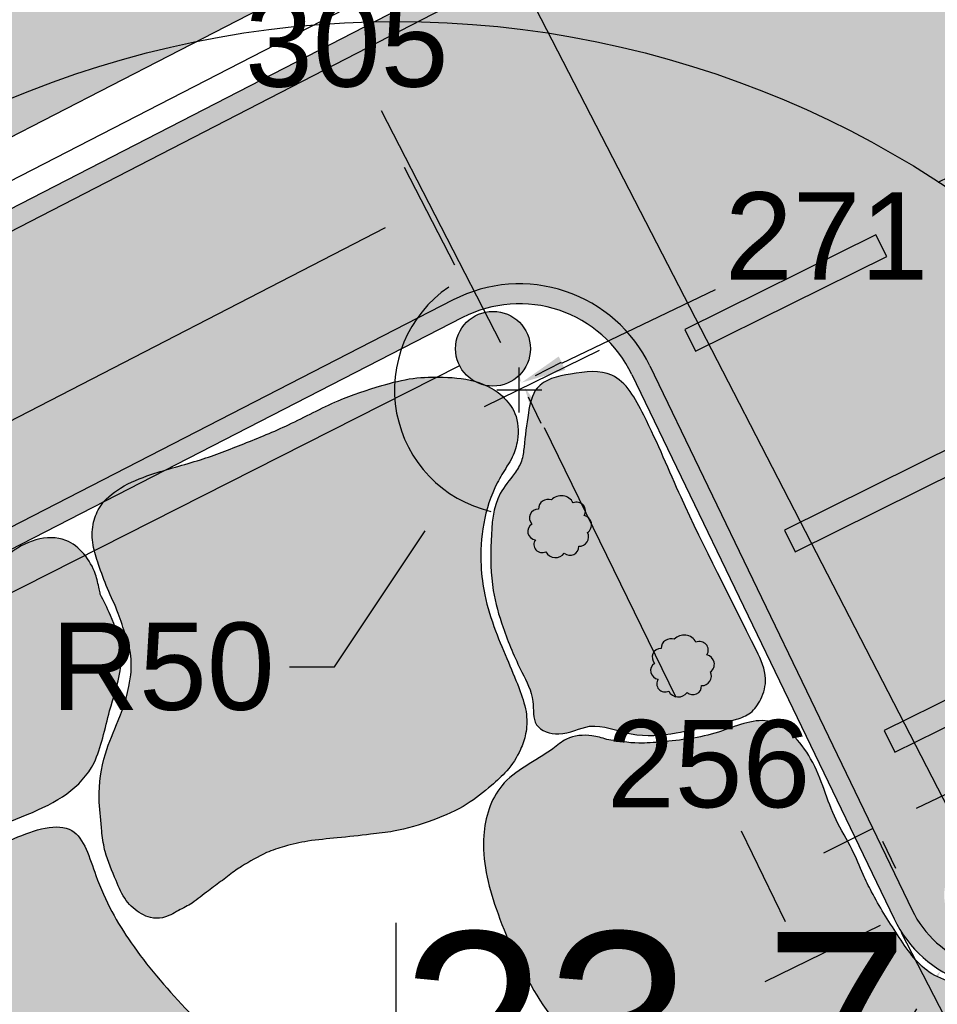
# Model space of a CAD drawing. Extents: x 5491061 to 5491264, y 5912943 to 5913063.
# Tile 50 of 58: x 5491219.62 to 5491223.3, y 5913006.55 to 5913010.5. Entities that reach past the tile are written whole.
import ezdxf

# ---------------------------------------------------------------- set-up
doc = ezdxf.new("R2010")
doc.units = 0
doc.layers.get('0').update_dxf_attribs({"linetype": 'CONTINUOUS'})
for name, color, linetype in [('AK_mała architektura', 7, 'CONTINUOUS'), ('AK_nawierzchnie', 18, 'CONTINUOUS'), ('AK_ogordzenie', 7, 'CONTINUOUS'), ('AK_rośliny', 7, 'CONTINUOUS'), ('AK_wymiary', 7, 'CONTINUOUS')]:
    doc.layers.add(name, color=color, linetype=linetype)
doc.layers.add('GSPWPN_O', color=7, linetype='CONTINUOUS', lineweight=13)
doc.styles.add('Arial', font='arial.ttf')
doc.styles.get("Standard").update_dxf_attribs({"font": 'txt.shx'})
doc.dimstyles.new('ARIAL', dxfattribs={"dimtxt": 0.35, "dimasz": 0.18, "dimexe": 0.18, "dimexo": 0.0625, "dimgap": 0.09, "dimtad": 0, "dimtih": 1, "dimtoh": 1, "dimdec": 4, "dimzin": 0, "dimdsep": 46, "dimtxsty": 'Arial', "dimcen": 0.09, "dimadec": 0, "dimazin": 0, "dimtfac": 1, "dimtdec": 4, "dimtofl": 0, "dimtmove": 0, "dimatfit": 3, "dimfxl": 1, "dimtolj": 1, "dimtzin": 0, "dimarcsym": 0})
doc.dimstyles.get("Standard").update_dxf_attribs({"dimtxt": 0.18, "dimasz": 0.18, "dimexe": 0.18, "dimexo": 0.0625, "dimgap": 0.09, "dimtad": 0, "dimtih": 1, "dimtoh": 1, "dimdec": 4, "dimzin": 0, "dimdsep": 46, "dimtxsty": 'Standard', "dimcen": 0.09, "dimadec": 0, "dimazin": 0, "dimtfac": 1, "dimtdec": 4, "dimtofl": 0, "dimtmove": 0, "dimatfit": 3, "dimfxl": 1, "dimtolj": 1, "dimtzin": 0, "dimarcsym": 0})

# ---------------------------------------------------------------- blocks, each defined once
blk = doc.blocks.new('2')
at = {"linetype": 'Continuous', "lineweight": -3, "transparency": 33554534}
h = blk.add_hatch(color=97, dxfattribs=at)
h.dxf.hatch_style = 1
edge = h.paths.add_edge_path()
edge.add_line((5491222.5159, 5913012.815), (5491222.9739, 5913011.926))
edge.add_line((5491222.9739, 5913011.926), (5491221.828, 5913011.3356))
edge.add_arc((5491221.5794, 5913011.2075), 0.2797, 27.2589, 207.2589)
edge.add_line((5491221.3308, 5913011.0794), (5491218.8296, 5913009.7908))
edge.add_arc((5491218.581, 5913009.6627), 0.2797, 27.2589, 207.2589)
edge.add_line((5491218.3324, 5913009.5346), (5491215.8313, 5913008.2459))
edge.add_arc((5491215.5827, 5913008.1178), 0.2797, 27.2589, 207.2589)
edge.add_line((5491215.3341, 5913007.9898), (5491212.833, 5913006.7011))
edge.add_arc((5491212.5844, 5913006.573), 0.2797, 27.2589, 207.2589)
edge.add_line((5491212.3358, 5913006.4449), (5491209.8346, 5913005.1563))
edge.add_arc((5491209.586, 5913005.0282), 0.2797, 27.2589, 207.2589)
edge.add_line((5491209.3374, 5913004.9001), (5491206.8363, 5913003.6114))
edge.add_arc((5491206.5877, 5913003.4833), 0.2797, 27.2589, 207.2589)
edge.add_line((5491206.3391, 5913003.3553), (5491203.838, 5913002.0666))
edge.add_arc((5491203.5894, 5913001.9385), 0.2797, 27.2589, 207.2589)
edge.add_line((5491203.3408, 5913001.8104), (5491200.8396, 5913000.5218))
edge.add_arc((5491200.591, 5913000.3937), 0.2797, 27.2589, 207.2589)
edge.add_line((5491200.3424, 5913000.2656), (5491197.8413, 5912998.9769))
edge.add_arc((5491197.5927, 5912998.8488), 0.2797, 27.2589, 207.2589)
edge.add_line((5491197.3441, 5912998.7208), (5491196.4819, 5912998.2765))
edge.add_line((5491196.4819, 5912998.2765), (5491196.0239, 5912999.1655))
edge.add_line((5491196.0239, 5912999.1655), (5491198.3935, 5913000.3864))
edge.add_arc((5491198.6421, 5913000.5144), 0.2797, 207.2589, 387.2589)
edge.add_line((5491198.8907, 5913000.6425), (5491201.3918, 5913001.9312))
edge.add_arc((5491201.6404, 5913002.0593), 0.2797, 207.2589, 387.2589)
edge.add_line((5491201.889, 5913002.1874), (5491204.3902, 5913003.476))
edge.add_arc((5491204.6388, 5913003.6041), 0.2797, 207.2589, 387.2589)
edge.add_line((5491204.8874, 5913003.7322), (5491207.3885, 5913005.0209))
edge.add_arc((5491207.6371, 5913005.1489), 0.2797, 207.2589, 387.2589)
edge.add_line((5491207.8857, 5913005.277), (5491210.3868, 5913006.5657))
edge.add_arc((5491210.6354, 5913006.6938), 0.2797, 207.2589, 387.2589)
edge.add_line((5491210.884, 5913006.8219), (5491213.3852, 5913008.1105))
edge.add_arc((5491213.6338, 5913008.2386), 0.2797, 207.2589, 387.2589)
edge.add_line((5491213.8824, 5913008.3667), (5491216.3835, 5913009.6554))
edge.add_arc((5491216.6321, 5913009.7834), 0.2797, 207.2589, 387.2589)
edge.add_line((5491216.8807, 5913009.9115), (5491219.3818, 5913011.2002))
edge.add_arc((5491219.6304, 5913011.3283), 0.2797, 207.2589, 387.2589)
edge.add_line((5491219.879, 5913011.4564), (5491222.5159, 5913012.815))
at = {"layer": 'AK_nawierzchnie', "color": 18, "linetype": 'Continuous', "true_color": 0x000000}
blk.add_line((5491221.3308, 5913011.0794), (5491218.8296, 5913009.7908), dxfattribs=at)
blk = doc.blocks.new('3')
blk.add_line((5491286.5479, 5913014.1682), (5491286.5479, 5913013.4182))
blk.add_circle((5491286.5479, 5913013.7819), 4)
blk = doc.blocks.new('5')
at = {"layer": 'AK_rośliny', "linetype": 'Continuous', "lineweight": -3, "true_color": 0x939598}
h = blk.add_hatch(color=252, dxfattribs=at)
h.dxf.hatch_style = 1
h.paths.add_polyline_path([(5491228.3231, 5913009.9564), (5491229.0889, 5913010.3368), (5491229.0458, 5913010.4236), (5491228.28, 5913010.0432)])
at = {"layer": 'AK_rośliny', "linetype": 'Continuous', "lineweight": -3}
for p, q in [((5491229.0458, 5913010.4236), (5491228.28, 5913010.0432)), ((5491229.0889, 5913010.3368), (5491229.0458, 5913010.4236)), ((5491228.3231, 5913009.9564), (5491229.0889, 5913010.3368)), ((5491228.28, 5913010.0432), (5491228.3231, 5913009.9564))]:
    blk.add_line(p, q, dxfattribs=at)
blk = doc.blocks.new('*D40')
at = {"layer": 'AK_wymiary', "color": 0, "linetype": 'Continuous', "lineweight": -2, "transparency": 16777216}
for p, q in [((5491223.5765, 5913007.019), (5491223.5765, 5913007.199)), ((5491223.4865, 5913007.109), (5491223.6665, 5913007.109)), ((5491222.2599, 5913004.9874), (5491223.218, 5913006.5312)), ((5491222.0799, 5913004.9874), (5491222.2599, 5913004.9874))]:
    blk.add_line(p, q, dxfattribs=at)
at = {"layer": 'AK_wymiary', "color": 0, "linetype": 'Continuous', "lineweight": 140, "transparency": 16777216}
blk.add_solid([(5491223.1925, 5913006.547), (5491223.2434, 5913006.5154), (5491223.3129, 5913006.6841)], dxfattribs=at)
at = {"layer": 'AK_wymiary', "color": 0, "linetype": 'Continuous', "lineweight": -3, "transparency": 16777216, "insert": (5491221.5723, 5913004.9874), "char_height": 0.35, "attachment_point": 5}
blk.add_mtext('\\A1;{\\fArial|b0|i0|c238|p34;R50}', dxfattribs=at)
blk = doc.blocks.new('*D42')
at = {"layer": 'AK_wymiary', "color": 0, "linetype": 'Continuous', "lineweight": -2, "transparency": 16777216}
for p, q in [((5491220.8513, 5913012.0772), (5491220.7291, 5913012.0142)), ((5491220.9715, 5913011.9367), (5491221.2834, 5913011.3313)), ((5491223.4433, 5913007.1393), (5491221.5596, 5913010.7953)), ((5491223.4879, 5913006.9598), (5491223.3658, 5913006.8968))]:
    blk.add_line(p, q, dxfattribs=at)
at = {"layer": 'AK_wymiary', "color": 0, "linetype": 'Continuous', "lineweight": 9, "transparency": 16777216}
for points in [[(5491220.9982, 5913011.9504), (5491220.9449, 5913011.9229), (5491220.8891, 5913012.0967)], [(5491223.47, 5913007.153), (5491223.4167, 5913007.1255), (5491223.5258, 5913006.9792)]]:
    blk.add_solid(points, dxfattribs=at)
at = {"layer": 'AK_wymiary', "color": 0, "linetype": 'Continuous', "lineweight": -3, "transparency": 16777216, "insert": (5491221.4215, 5913011.0633), "char_height": 0.35, "attachment_point": 5}
blk.add_mtext('\\A1;{\\fArial|b0|i0|c238|p34;575}', dxfattribs=at)
blk = doc.blocks.new('*D43')
at = {"layer": 'AK_wymiary', "color": 0, "linetype": 'Continuous', "lineweight": -2, "transparency": 16777216}
for p, q in [((5491221.624, 5913008.9216), (5491221.624, 5913009.1016)), ((5491221.534, 5913009.0116), (5491221.714, 5913009.0116)), ((5491220.883, 5913007.9016), (5491221.2465, 5913008.4461)), ((5491220.703, 5913007.9016), (5491220.883, 5913007.9016))]:
    blk.add_line(p, q, dxfattribs=at)
blk.add_arc((5491221.624, 5913009.0116), 0.5, 124.4299, 256.8997, dxfattribs=at)
at = {"layer": 'AK_wymiary', "color": 0, "linetype": 'Continuous', "lineweight": 30, "transparency": 16777216}
blk.add_solid([(5491221.2215, 5913008.4627), (5491221.2714, 5913008.4294), (5491221.3464, 5913008.5958)], dxfattribs=at)
at = {"layer": 'AK_wymiary', "color": 0, "linetype": 'Continuous', "lineweight": -3, "transparency": 16777216, "insert": (5491220.1954, 5913007.9016), "char_height": 0.35, "attachment_point": 5}
blk.add_mtext('\\A1;{\\fArial|b0|i0|c238|p34;R50}', dxfattribs=at)
blk = doc.blocks.new('*D44')
at = {"layer": 'AK_wymiary', "color": 0, "linetype": 'Continuous', "lineweight": -2, "transparency": 16777216}
for p, q in [((5491224.1057, 5913010.1608), (5491224.1566, 5913010.0549)), ((5491223.9164, 5913010.1391), (5491223.3016, 5913009.8434)), ((5491221.7952, 5913009.1188), (5491222.4099, 5913009.4145)), ((5491221.6601, 5913008.9844), (5491221.711, 5913008.8786))]:
    blk.add_line(p, q, dxfattribs=at)
at = {"layer": 'AK_wymiary', "color": 0, "linetype": 'Continuous', "lineweight": 140, "transparency": 16777216}
for points in [[(5491223.9034, 5913010.1662), (5491223.9294, 5913010.1121), (5491224.0786, 5913010.2172)], [(5491221.7822, 5913009.1458), (5491221.8082, 5913009.0918), (5491221.633, 5913009.0408)]]:
    blk.add_solid(points, dxfattribs=at)
at = {"layer": 'AK_wymiary', "color": 0, "linetype": 'Continuous', "lineweight": -3, "transparency": 16777216, "insert": (5491222.8558, 5913009.629), "char_height": 0.35, "attachment_point": 5}
blk.add_mtext('\\A1;{\\fArial|b0|i0|c238|p34;271}', dxfattribs=at)
blk = doc.blocks.new('*D45')
at = {"layer": 'AK_wymiary', "color": 0, "linetype": 'Continuous', "lineweight": -2, "transparency": 16777216}
for p, q in [((5491220.2883, 5913011.7871), (5491220.3927, 5913011.8409)), ((5491220.3152, 5913011.5985), (5491220.7943, 5913010.6684)), ((5491221.5505, 5913009.2008), (5491221.0714, 5913010.1308)), ((5491221.6885, 5913009.0694), (5491221.793, 5913009.1232))]:
    blk.add_line(p, q, dxfattribs=at)
at = {"layer": 'AK_wymiary', "color": 0, "linetype": 'Continuous', "lineweight": 140, "transparency": 16777216}
for points in [[(5491220.3418, 5913011.6122), (5491220.2885, 5913011.5847), (5491220.2327, 5913011.7585)], [(5491221.5772, 5913009.2145), (5491221.5239, 5913009.187), (5491221.633, 5913009.0408)]]:
    blk.add_solid(points, dxfattribs=at)
at = {"layer": 'AK_wymiary', "color": 0, "linetype": 'Continuous', "lineweight": -3, "transparency": 16777216, "insert": (5491220.9328, 5913010.3996), "char_height": 0.35, "attachment_point": 5}
blk.add_mtext('\\A1;{\\fArial|b0|i0|c238|p34;305}', dxfattribs=at)
blk = doc.blocks.new('*D66')
at = {"layer": 'AK_wymiary', "color": 0, "linetype": 'Continuous', "lineweight": -2, "transparency": 16777216}
for p, q in [((5491221.3663, 5913009.5116), (5491221.1642, 5913009.9037)), ((5491221.0867, 5913009.6612), (5491211.3381, 5913004.6365)), ((5491200.5463, 5912999.0741), (5491210.295, 5913004.0988)), ((5491200.506, 5912998.7596), (5491200.3039, 5912999.1516))]:
    blk.add_line(p, q, dxfattribs=at)
at = {"layer": 'AK_wymiary', "color": 0, "linetype": 'Continuous', "lineweight": 140, "transparency": 16777216}
for points in [[(5491221.073, 5913009.6879), (5491221.1005, 5913009.6346), (5491221.2467, 5913009.7437)], [(5491200.5326, 5912999.1008), (5491200.5601, 5912999.0474), (5491200.3863, 5912998.9916)]]:
    blk.add_solid(points, dxfattribs=at)
at = {"layer": 'AK_wymiary', "color": 0, "linetype": 'Continuous', "lineweight": -3, "transparency": 16777216, "insert": (5491210.8165, 5913004.3677), "char_height": 0.35, "attachment_point": 5}
blk.add_mtext('\\A1;{\\fArial|b0|i0|c238|p34;2345}', dxfattribs=at)
blk = doc.blocks.new('*D68')
at = {"layer": 'AK_wymiary', "color": 0, "linetype": 'Continuous', "lineweight": -2, "transparency": 16777216}
for p, q in [((5491221.9447, 5913009.1696), (5491221.483, 5913008.9442)), ((5491221.7237, 5913008.8614), (5491222.2518, 5913007.7796)), ((5491222.6909, 5913006.8799), (5491222.5141, 5913007.2422)), ((5491223.0699, 5913006.8646), (5491222.6081, 5913006.6392))]:
    blk.add_line(p, q, dxfattribs=at)
at = {"layer": 'AK_wymiary', "color": 0, "linetype": 'Continuous', "lineweight": 30, "transparency": 16777216}
for points in [[(5491221.7507, 5913008.8746), (5491221.6967, 5913008.8482), (5491221.6447, 5913009.0232)], [(5491222.7179, 5913006.8931), (5491222.664, 5913006.8667), (5491222.7699, 5913006.7181)]]:
    blk.add_solid(points, dxfattribs=at)
at = {"layer": 'AK_wymiary', "color": 0, "linetype": 'Continuous', "lineweight": -3, "transparency": 16777216, "insert": (5491222.3829, 5913007.5109), "char_height": 0.35, "attachment_point": 5}
blk.add_mtext('\\A1;{\\fArial|b0|i0|c238|p34;256}', dxfattribs=at)
blk = doc.blocks.new('*D69')
at = {"layer": 'AK_wymiary', "color": 0, "linetype": 'Continuous', "lineweight": -2, "transparency": 16777216}
for p, q in [((5491223.3428, 5913011.7429), (5491223.2446, 5913011.9339)), ((5491223.1669, 5913011.6915), (5491209.4969, 5913004.6602)), ((5491197.3331, 5912998.4036), (5491208.4521, 5913004.1228)), ((5491197.1889, 5912998.2904), (5491197.0907, 5912998.4813))]:
    blk.add_line(p, q, dxfattribs=at)
at = {"layer": 'AK_wymiary', "color": 0, "linetype": 'Continuous', "lineweight": 140, "transparency": 16777216}
for points in [[(5491223.1532, 5913011.7181), (5491223.1806, 5913011.6648), (5491223.327, 5913011.7738)], [(5491197.3194, 5912998.4303), (5491197.3468, 5912998.3769), (5491197.173, 5912998.3212)]]:
    blk.add_solid(points, dxfattribs=at)
at = {"layer": 'AK_wymiary', "color": 0, "linetype": 'Continuous', "lineweight": -3, "transparency": 16777216, "insert": (5491208.9745, 5913004.3915), "char_height": 0.35, "attachment_point": 5}
blk.add_mtext('\\A1;{\\fArial|b0|i0|c238|p34;2940}', dxfattribs=at)
blk = doc.blocks.new('*D76')
at = {"layer": 'AK_wymiary', "color": 0, "linetype": 'Continuous', "lineweight": -2, "transparency": 16777216}
for p, q in [((5491227.603, 5913009.1287), (5491228.4928, 5913007.402)), ((5491228.2504, 5913007.4796), (5491226.6623, 5913006.6612)), ((5491223.1547, 5913006.8364), (5491224.0446, 5913005.1097)), ((5491224.1221, 5913005.3522), (5491225.7102, 5913006.1706))]:
    blk.add_line(p, q, dxfattribs=at)
at = {"layer": 'AK_wymiary', "color": 0, "linetype": 'Continuous', "lineweight": 140, "transparency": 16777216}
for points in [[(5491228.2366, 5913007.5063), (5491228.2641, 5913007.4529), (5491228.4104, 5913007.562)], [(5491224.1084, 5913005.3789), (5491224.1359, 5913005.3255), (5491223.9621, 5913005.2697)]]:
    blk.add_solid(points, dxfattribs=at)
at = {"layer": 'AK_wymiary', "color": 0, "linetype": 'Continuous', "lineweight": -3, "transparency": 16777216, "insert": (5491226.1862, 5913006.4159), "char_height": 0.35, "attachment_point": 5, "style": 'Arial'}
blk.add_mtext('\\A1;500', dxfattribs=at)
blk = doc.blocks.new('*D78')
at = {"layer": 'AK_wymiary', "color": 0, "linetype": 'Continuous', "lineweight": -2, "transparency": 16777216}
for p, q in [((5491224.8817, 5913008.1369), (5491224.7635, 5913008.08)), ((5491225.0696, 5913008.1617), (5491225.122, 5913008.0529)), ((5491223.2159, 5913007.3346), (5491223.8718, 5913007.6505)), ((5491223.0794, 5913007.2031), (5491223.1318, 5913007.0943))]:
    blk.add_line(p, q, dxfattribs=at)
at = {"layer": 'AK_wymiary', "color": 0, "linetype": 'Continuous', "lineweight": 9, "transparency": 16777216}
for points in [[(5491224.8687, 5913008.164), (5491224.8947, 5913008.1099), (5491225.0439, 5913008.2151)], [(5491223.2028, 5913007.3616), (5491223.2289, 5913007.3076), (5491223.0537, 5913007.2565)]]:
    blk.add_solid(points, dxfattribs=at)
at = {"layer": 'AK_wymiary', "color": 0, "linetype": 'Continuous', "lineweight": -3, "transparency": 16777216, "insert": (5491224.3177, 5913007.8653), "char_height": 0.35, "attachment_point": 5, "style": 'Arial'}
blk.add_mtext('\\A1;221', dxfattribs=at)
blk = doc.blocks.new('1-flat-1')
at = {"layer": 'AK_nawierzchnie', "linetype": 'Continuous', "lineweight": 5, "true_color": 0xc7c8ca, "transparency": 33554687}
h = blk.add_hatch(color=9, dxfattribs=at)
h.dxf.hatch_style = 1
h.paths.add_polyline_path([(5491306.2277, 5913022.2313), (5491306.1929, 5913022.3034), (5491303.5658, 5913020.9496), (5491303.6043, 5913020.8794)])
at = {"layer": 'AK_nawierzchnie', "linetype": 'Continuous', "lineweight": 5, "transparency": 33554534}
h = blk.add_hatch(color=254, dxfattribs=at)
h.dxf.hatch_style = 1
h.paths.add_polyline_path([(5491300.6426, 5913019.3532), (5491294.7543, 5913016.3188), (5491295.8204, 5913015.6901), (5491300.0207, 5913017.8497, -0.102762)])
h.paths.add_polyline_path([(5491304.181, 5913019.9887, -0.421893), (5491304.9688, 5913019.7246), (5491305.6137, 5913018.3855), (5491306.0196, 5913017.5428, 0.414214), (5491306.5803, 5913017.3467), (5491307.8491, 5913018.0005, 0.343292), (5491304.0393, 5913021.1036), (5491300.6426, 5913019.3532, 0.102762), (5491300.0207, 5913017.8497)])
h.paths.add_polyline_path([(5491305.1094, 5913019.8694), (5491305.8751, 5913020.2498), (5491305.9182, 5913020.163), (5491305.1525, 5913019.7827)], flags=16)
h.paths.add_polyline_path([(5491305.5089, 5913019.0652), (5491306.2746, 5913019.4455), (5491306.3177, 5913019.3587), (5491305.552, 5913018.9784)], flags=16)
h.paths.add_polyline_path([(5491305.9078, 5913018.2619), (5491306.6736, 5913018.6422), (5491306.7167, 5913018.5555), (5491305.9509, 5913018.1751)], flags=16)
h.paths.add_polyline_path([(5491306.5989, 5913017.602, -1), (5491306.1489, 5913017.602, -1)], flags=16)
h.paths.add_polyline_path([(5491306.1506, 5913022.1916), (5491304.0393, 5913021.1036, -0.343292), (5491307.8491, 5913018.0005), (5491308.0653, 5913018.1119)])
h.paths.add_polyline_path([(5491306.1506, 5913022.1916), (5491308.0653, 5913018.1119), (5491308.1827, 5913018.1724), (5491306.2277, 5913022.2313)])
at = {"layer": 'AK_nawierzchnie', "linetype": 'Continuous', "lineweight": -3, "true_color": 0xc7c8ca}
h = blk.add_hatch(color=9, dxfattribs=at)
h.dxf.hatch_style = 1
h.paths.add_polyline_path([(5491303.6142, 5913020.8845), (5491303.5776, 5913020.9557), (5491294.5364, 5913016.2965), (5491294.6118, 5913016.2453)])
h.paths.add_polyline_path([(5491304.1338, 5913019.8745), (5491304.0972, 5913019.9456), (5491295.5985, 5913015.576), (5491295.673, 5913015.5254)])
at = {"layer": 'AK_nawierzchnie', "linetype": 'Continuous', "lineweight": 5, "true_color": 0xc7c8ca}
h = blk.add_hatch(color=9, dxfattribs=at)
h.dxf.hatch_style = 1
h.paths.add_polyline_path([(5491304.181, 5913019.9887), (5491304.0948, 5913019.9444), (5491304.1341, 5913019.8746), (5491304.2177, 5913019.9176, -0.421847), (5491304.8967, 5913019.6899), (5491305.5417, 5913018.3508), (5491305.9476, 5913017.5081, 0.414214), (5491306.615, 5913017.2746), (5491307.8668, 5913017.9197, 0.005173), (5491307.8491, 5913018.0005), (5491306.5803, 5913017.3467, -0.414214), (5491306.0196, 5913017.5428), (5491305.6137, 5913018.3855), (5491304.9688, 5913019.7246, 0.421893)])
h.paths.add_polyline_path([(5491308.0653, 5913018.1119), (5491307.8491, 5913018.0005, -0.005173), (5491307.8668, 5913017.9197), (5491308.0993, 5913018.0395)])
h.paths.add_polyline_path([(5491308.1827, 5913018.1724), (5491308.0653, 5913018.1119), (5491308.0993, 5913018.0395), (5491308.2174, 5913018.1003), (5491308.2174, 5913018.1004)])
at = {"layer": 'AK_nawierzchnie', "color": 18, "linetype": 'Continuous', "lineweight": -3, "true_color": 0x000000}
for p, q in [((5491306.1929, 5913022.3034), (5491282.0106, 5913009.8416)), ((5491306.2277, 5913022.2313), (5491282.0473, 5913009.7705)), ((5491304.1811, 5913019.9887), (5491283.2886, 5913009.2468)), ((5491304.2177, 5913019.9176), (5491283.3411, 5913009.1865)), ((5491304.9688, 5913019.7246), (5491305.6137, 5913018.3855)), ((5491304.8967, 5913019.6899), (5491305.5417, 5913018.3508)), ((5491305.6137, 5913018.3855), (5491306.0196, 5913017.5428)), ((5491305.5417, 5913018.3508), (5491305.9476, 5913017.5081))]:
    blk.add_line(p, q, dxfattribs=at)
for centre, radius, start, end in [((5491304.4463, 5913019.4729), 0.58, 25.7174, 117.2044), ((5491304.4463, 5913019.4729), 0.5, 25.7174, 117.2044), ((5491306.398, 5913017.7251), 0.42, 205.7174, 295.7174), ((5491306.398, 5913017.7251), 0.5, 205.7174, 295.7174)]:
    blk.add_arc(centre, radius, start, end, dxfattribs=at)

msp = doc.modelspace()

# ---------------------------------------------------------------- hatches: boundary and pattern name
at = {"layer": 'AK_ogordzenie', "linetype": 'Continuous', "lineweight": -3, "true_color": 0x6a473c, "transparency": 33554534}
h = msp.add_hatch(color=17, dxfattribs=at)
h.dxf.hatch_style = 1
edge = h.paths.add_edge_path()
edge.add_arc((5491221.51863, 5913009.17659), 0.15, 0, 360)
at = {"layer": 'AK_rośliny', "linetype": 'Continuous', "lineweight": -3, "true_color": 0xdfd1a7, "transparency": 33554534}
h = msp.add_hatch(color=9, dxfattribs=at)
h.dxf.hatch_style = 1
edge = h.paths.add_edge_path()
edge.add_spline(control_points=[(5491221.53951, 5913008.64768), (5491221.5151, 5913008.58663), (5491221.45428, 5913008.43445), (5491221.47738, 5913008.17622), (5491221.56894, 5913007.92979), (5491221.75026, 5913007.5752), (5491221.18584, 5913007.14122), (5491220.62587, 5913007.29514), (5491220.07573, 5913006.66459), (5491219.8462, 5913007.47398), (5491220.12586, 5913007.82966), (5491220.01398, 5913008.13306), (5491219.92684, 5913008.31275), (5491219.87909, 5913008.6274), (5491220.47431, 5913008.73195), (5491220.87888, 5913008.98147), (5491221.30912, 5913009.10463), (5491221.63821, 5913008.98396), (5491221.61978, 5913008.76764), (5491221.56243, 5913008.68658), (5491221.54533, 5913008.65756), (5491221.53951, 5913008.64768)], knot_values=[0, 0, 0, 0, 0.1957298, 0.487822, 0.7423891, 1.0042148, 1.5765264, 2.296683, 2.7478454, 3.3728459, 3.7885675, 4.0771477, 4.2528895, 4.4104912, 4.9362278, 5.583302, 5.9825404, 6.2512788, 6.4509279, 6.5174928, 6.551834, 6.551834, 6.551834, 6.551834], degree=3, periodic=0)
edge = h.paths.add_edge_path()
edge.add_spline(control_points=[(5491229.6571, 5912989.3828), (5491229.60888, 5912989.30588), (5491229.52534, 5912989.17266), (5491229.55008, 5912988.88261), (5491229.93216, 5912988.8834), (5491230.30025, 5912988.83646), (5491230.72712, 5912988.94262), (5491231.1044, 5912989.02746), (5491231.46431, 5912989.07166), (5491231.93622, 5912989.04566), (5491232.38759, 5912989.17431), (5491232.79757, 5912989.36106), (5491233.00841, 5912989.60081), (5491233.24913, 5912989.70106), (5491233.37001, 5912989.95134), (5491233.15801, 5912990.46103), (5491232.89833, 5912990.95976), (5491232.61594, 5912991.58614), (5491232.40515, 5912991.99577), (5491232.2783, 5912992.35483), (5491232.16164, 5912992.54276), (5491232.00976, 5912992.61104), (5491231.85777, 5912992.55131), (5491231.69304, 5912992.52938), (5491231.54569, 5912992.52935), (5491231.4289, 5912992.45087), (5491231.35842, 5912992.29941), (5491231.46174, 5912992.13187), (5491231.5417, 5912991.93262), (5491231.5646, 5912991.72169), (5491231.46063, 5912991.53649), (5491231.30226, 5912991.43345), (5491231.17782, 5912991.34746), (5491231.052, 5912991.27768), (5491231.10279, 5912991.12845), (5491231.14799, 5912990.97346), (5491231.21563, 5912990.74987), (5491231.10091, 5912990.52634), (5491230.90906, 5912990.36075), (5491230.67282, 5912990.3002), (5491230.43354, 5912990.17502), (5491230.22437, 5912990.00429), (5491230.00551, 5912989.82226), (5491229.86018, 5912989.63734), (5491229.71328, 5912989.51335), (5491229.67181, 5912989.41697), (5491229.6571, 5912989.3828)], knot_values=[0, 0, 0, 0, 0.2748015, 0.475959, 0.7089234, 1.2326035, 1.6732158, 1.9893353, 2.3999771, 2.7545203, 3.3993792, 3.786565, 4.084695, 4.3396116, 4.5404568, 4.8424783, 5.9013801, 6.2828951, 6.8966038, 7.2798718, 7.4298471, 7.5424248, 7.7470882, 7.888752, 8.0467479, 8.1770719, 8.2895862, 8.5110307, 8.7053392, 8.9526098, 9.1074679, 9.318565, 9.5003232, 9.5918612, 9.691485, 9.9025704, 10.1199421, 10.3487463, 10.6088838, 10.8607232, 11.0690172, 11.414709, 11.6686317, 11.9194716, 12.1206999, 12.2312744, 12.2312744, 12.2312744, 12.2312744], degree=3, periodic=0)
at = {"layer": 'AK_rośliny', "linetype": 'Continuous', "lineweight": -3, "true_color": 0xaad095, "transparency": 33554534}
h = msp.add_hatch(color=253, dxfattribs=at)
h.dxf.hatch_style = 1
edge = h.paths.add_edge_path()
edge.add_spline(control_points=[(5491221.64324, 5913008.78265), (5491221.64797, 5913008.82728), (5491221.65633, 5913008.90615), (5491221.68549, 5913009.04562), (5491221.83721, 5913009.07982), (5491222.022, 5913009.09997), (5491222.15609, 5913008.85532), (5491222.30668, 5913008.48528), (5491222.48934, 5913008.14425), (5491222.62283, 5913007.86612), (5491222.59805, 5913007.77475), (5491222.55619, 5913007.713), (5491222.47943, 5913007.68479), (5491222.37962, 5913007.66322), (5491222.24061, 5913007.63153), (5491222.07651, 5913007.61561), (5491221.91702, 5913007.69001), (5491221.79875, 5913007.61537), (5491221.67244, 5913007.65709), (5491221.68833, 5913007.77812), (5491221.62228, 5913007.89998), (5491221.56028, 5913008.04491), (5491221.50958, 5913008.22235), (5491221.50859, 5913008.40265), (5491221.52055, 5913008.57527), (5491221.5979, 5913008.66407), (5491221.63673, 5913008.72487), (5491221.64106, 5913008.76334), (5491221.64324, 5913008.78265)], knot_values=[0, 0, 0, 0, 0.1376704, 0.2432593, 0.3891063, 0.5540544, 0.7592855, 1.1212052, 1.8058184, 1.9244252, 2.0090849, 2.0771762, 2.1392956, 2.246637, 2.3861973, 2.5663274, 2.7361223, 2.8634597, 2.959746, 3.0541909, 3.1790362, 3.3743322, 3.5272724, 3.7268996, 3.9195726, 4.0176316, 4.0746947, 4.1321808, 4.1321808, 4.1321808, 4.1321808], degree=3, periodic=0)
at = {"layer": 'AK_rośliny', "linetype": 'Continuous', "lineweight": -3, "true_color": 0x9e247b, "transparency": 33554534}
h = msp.add_hatch(color=224, dxfattribs=at)
h.dxf.hatch_style = 1
edge = h.paths.add_edge_path()
edge.add_arc((5491221.73965, 5913008.53387), 0.03891, 69.67239, 179.67239)
edge.add_arc((5491221.70047, 5913008.49831), 0.03579, 89.57149, 223.53699)
edge.add_arc((5491221.69188, 5913008.44477), 0.03371, 120.98194, 264.48693)
edge.add_arc((5491221.71598, 5913008.39244), 0.03316, 145.51091, 296.90909)
edge.add_arc((5491221.76928, 5913008.38205), 0.04283, 206.60392, 325.38087)
edge.add_arc((5491221.82802, 5913008.383), 0.03452, 227.09348, 363.42528)
edge.add_arc((5491221.86445, 5913008.42259), 0.03758, 266.98592, 387.16033)
edge.add_arc((5491221.87553, 5913008.47071), 0.0382, 305.83676, 436.86288)
edge.add_arc((5491221.88421, 5913008.50791), 0.00000000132, 135, 225)
edge.add_arc((5491221.85435, 5913008.52652), 0.03518, 328.06677, 474.01404)
edge.add_arc((5491221.79247, 5913008.53384), 0.05365, 27.54979, 137.10545)
at = {"layer": 'AK_rośliny', "linetype": 'Continuous', "lineweight": -3, "true_color": 0x6a9529, "transparency": 33554534}
h = msp.add_hatch(color=67, dxfattribs=at)
h.dxf.hatch_style = 1
edge = h.paths.add_edge_path()
edge.add_spline(control_points=[(5491219.94495, 5913008.19341), (5491219.95877, 5913008.16519), (5491219.99292, 5913008.09543), (5491220.03119, 5913007.99251), (5491220.02644, 5913007.85883), (5491219.97252, 5913007.71228), (5491219.90597, 5913007.31723), (5491219.3249, 5913007.2789), (5491218.92762, 5913006.82786), (5491218.6267, 5913007.05057), (5491218.47507, 5913007.25649), (5491218.36752, 5913007.4327), (5491218.15906, 5913007.5513), (5491218.40031, 5913007.89514), (5491218.68601, 5913007.86743), (5491218.98244, 5913008.10749), (5491219.13637, 5913007.80734), (5491219.44937, 5913007.96183), (5491219.46778, 5913008.19026), (5491219.56378, 5913008.37926), (5491219.80557, 5913008.4619), (5491219.9195, 5913008.3113), (5491219.9378, 5913008.22685), (5491219.94347, 5913008.20034), (5491219.94495, 5913008.19341)], knot_values=[0, 0, 0, 0, 0.0944813, 0.2335476, 0.3232318, 0.4883275, 0.7058748, 1.4464929, 1.9213033, 2.1847157, 2.412483, 2.7070134, 2.8079889, 3.0493475, 3.5720897, 3.7419192, 3.9838835, 4.2768487, 4.4699116, 4.655957, 4.8947592, 5.0754649, 5.1355, 5.1567286, 5.1567286, 5.1567286, 5.1567286], degree=3, periodic=0)
at = {"layer": 'AK_rośliny', "linetype": 'Continuous', "lineweight": -3, "true_color": 0x9e247b, "transparency": 33554534}
h = msp.add_hatch(color=224, dxfattribs=at)
h.dxf.hatch_style = 1
edge = h.paths.add_edge_path()
edge.add_arc((5491222.23179, 5913007.97537), 0.03891, 69.67239, 179.67239)
edge.add_arc((5491222.19261, 5913007.9398), 0.03579, 89.57149, 223.53699)
edge.add_arc((5491222.18402, 5913007.88626), 0.03371, 120.98194, 264.48693)
edge.add_arc((5491222.20812, 5913007.83393), 0.03316, 145.51091, 296.90909)
edge.add_arc((5491222.26142, 5913007.82354), 0.04283, 206.60392, 325.38087)
edge.add_arc((5491222.32016, 5913007.82449), 0.03452, 227.09348, 363.42528)
edge.add_arc((5491222.35659, 5913007.86408), 0.03758, 266.98592, 387.16033)
edge.add_arc((5491222.36767, 5913007.9122), 0.0382, 305.83676, 436.86288)
edge.add_arc((5491222.37635, 5913007.9494), 0.00000000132, 135, 225)
edge.add_arc((5491222.34649, 5913007.96801), 0.03518, 328.06677, 474.01404)
edge.add_arc((5491222.28461, 5913007.97533), 0.05365, 27.54979, 137.10545)
at = {"layer": 'AK_rośliny', "linetype": 'Continuous', "lineweight": -3, "true_color": 0xd19cc7, "transparency": 33554534}
h = msp.add_hatch(color=9, dxfattribs=at)
h.dxf.hatch_style = 1
edge = h.paths.add_edge_path()
edge.add_spline(control_points=[(5491221.9744, 5913007.6108), (5491222.01711, 5913007.60372), (5491222.0901, 5913007.59161), (5491222.24133, 5913007.60435), (5491222.4112, 5913007.62319), (5491222.6361, 5913007.73236), (5491222.82298, 5913007.52374), (5491222.86497, 5913007.32365), (5491222.95778, 5913007.1781), (5491222.99699, 5913007.07836), (5491223.05354, 5913006.96161), (5491223.13697, 5913006.83057), (5491223.25751, 5913006.64979), (5491223.46162, 5913006.61599), (5491223.69125, 5913006.47185), (5491223.69185, 5913006.19792), (5491223.74891, 5913005.9619), (5491223.71246, 5913005.77928), (5491223.60604, 5913005.49908), (5491223.2738, 5913005.43084), (5491223.16149, 5913005.04335), (5491222.55041, 5913005.21228), (5491222.54212, 5913005.89445), (5491221.86134, 5913006.26086), (5491221.56011, 5913006.79171), (5491221.45589, 5913007.19392), (5491221.53644, 5913007.45946), (5491221.7115, 5913007.53145), (5491221.8196, 5913007.62432), (5491221.90273, 5913007.63191), (5491221.95498, 5913007.61652), (5491221.9744, 5913007.6108)], knot_values=[0, 0, 0, 0, 0.1293442, 0.2210047, 0.4519708, 0.6558558, 0.8836664, 1.1484514, 1.2844939, 1.3937862, 1.4702198, 1.6723474, 1.8676192, 2.0849398, 2.2662544, 2.6306867, 2.8139625, 2.9977571, 3.1797426, 3.6819654, 3.8148498, 4.2837797, 4.8790595, 5.65253, 6.372479, 6.6693353, 6.8807071, 7.1337686, 7.2007515, 7.3036755, 7.3645776, 7.3645776, 7.3645776, 7.3645776], degree=3, periodic=0)
at = {"layer": 'AK_rośliny', "linetype": 'Continuous', "lineweight": -3, "true_color": 0xc6d1c5, "transparency": 33554534}
h = msp.add_hatch(color=9, dxfattribs=at)
h.dxf.hatch_style = 1
edge = h.paths.add_edge_path()
edge.add_spline(control_points=[(5491219.34276, 5913004.73441), (5491219.33854, 5913004.64989), (5491219.3316, 5913004.51082), (5491219.47259, 5913004.28331), (5491219.7303, 5913004.29828), (5491219.9721, 5913004.1578), (5491219.98567, 5913003.87249), (5491219.99273, 5913003.66242), (5491220.0645, 5913003.43595), (5491220.22273, 5913003.45437), (5491220.36759, 5913003.43342), (5491220.57678, 5913003.51948), (5491220.60798, 5913003.75253), (5491220.66663, 5913003.9667), (5491220.84476, 5913004.0683), (5491220.95608, 5913004.1944), (5491221.14099, 5913004.22323), (5491221.1422, 5913004.41778), (5491221.14001, 5913004.73257), (5491221.16002, 5913005.24308), (5491221.01577, 5913005.79375), (5491220.70938, 5913006.07758), (5491220.43108, 5913006.38981), (5491220.11824, 5913006.68633), (5491219.93371, 5913007.01687), (5491219.85585, 5913007.30638), (5491219.47822, 5913007.18111), (5491219.19787, 5913006.95077), (5491218.71967, 5913006.82387), (5491218.58229, 5913006.4382), (5491218.60452, 5913006.13772), (5491218.80823, 5913005.88774), (5491218.77521, 5913005.54146), (5491218.96698, 5913005.1718), (5491219.2374, 5913005.03265), (5491219.35819, 5913004.8512), (5491219.34438, 5913004.77473), (5491219.34331, 5913004.74809), (5491219.34276, 5913004.73441)], knot_values=[0, 0, 0, 0, 0.2502048, 0.4116883, 0.7317631, 0.9483329, 1.1703855, 1.5121866, 1.6495518, 1.7718587, 1.9255043, 2.1088008, 2.367868, 2.5745717, 2.7474845, 2.953582, 3.079668, 3.2302311, 3.4413181, 4.0788877, 4.736122, 5.0585446, 5.3127869, 5.9990975, 6.3038777, 6.507655, 6.740966, 7.2465322, 7.720346, 8.0682276, 8.3785, 8.585388, 8.9955936, 9.3571258, 9.7573559, 9.9065649, 9.9455572, 9.9866959, 9.9866959, 9.9866959, 9.9866959], degree=3, periodic=0)

# ---------------------------------------------------------------- linework, layer by layer
at = {"layer": 'AK_ogordzenie', "linetype": 'Continuous', "lineweight": -3}
msp.add_line((5491221.38483, 5913009.10879), (5491219.42238, 5913008.11441), dxfattribs=at)
msp.add_circle((5491221.51863, 5913009.17659), 0.15, dxfattribs=at)
at = {"layer": 'AK_rośliny', "linetype": 'Continuous', "lineweight": -3}
for points in [[(5491221.75316, 5913008.57036, 0.5205671), (5491221.70074, 5913008.5341, 0.5205671), (5491221.70074, 5913008.5341, 0.6616691), (5491221.67453, 5913008.47366, 0.5205671), (5491221.67453, 5913008.47366, 0.7232476), (5491221.68864, 5913008.41121, 0.5205671), (5491221.68864, 5913008.41121, 0.7770654), (5491221.73098, 5913008.36287, 0.5205671), (5491221.73098, 5913008.36287, 0.5702566), (5491221.80453, 5913008.35772, 0.5205671), (5491221.80453, 5913008.35772, 0.676617), (5491221.86248, 5913008.38506, 0.5205671), (5491221.86248, 5913008.38506, 0.5783653), (5491221.89789, 5913008.43975, 0.5205671), (5491221.89789, 5913008.43975, 0.6433828), (5491221.88421, 5913008.50791, 0.5205671), (5491221.88421, 5913008.50791, 0.7396051), (5491221.84004, 5913008.55865, 0.5205671), (5491221.84004, 5913008.55865, 0.5181053), (5491221.75316, 5913008.57036)], [(5491222.2453, 5913008.01185, 0.5205671), (5491222.19288, 5913007.97559, 0.5205671), (5491222.19288, 5913007.97559, 0.6616691), (5491222.16667, 5913007.91515, 0.5205671), (5491222.16667, 5913007.91515, 0.7232476), (5491222.18078, 5913007.85271, 0.5205671), (5491222.18078, 5913007.85271, 0.7770654), (5491222.22312, 5913007.80436, 0.5205671), (5491222.22312, 5913007.80436, 0.5702566), (5491222.29667, 5913007.79921, 0.5205671), (5491222.29667, 5913007.79921, 0.676617), (5491222.35462, 5913007.82655, 0.5205671), (5491222.35462, 5913007.82655, 0.5783653), (5491222.39003, 5913007.88124, 0.5205671), (5491222.39003, 5913007.88124, 0.6433828), (5491222.37635, 5913007.9494, 0.5205671), (5491222.37635, 5913007.9494, 0.7396051), (5491222.33218, 5913008.00014, 0.5205671), (5491222.33218, 5913008.00014, 0.5181053), (5491222.2453, 5913008.01185)]]:
    msp.add_lwpolyline(points, format="xyb", dxfattribs=at)
for points in [[(5491221.64324, 5913008.78265), (5491221.66059, 5913008.91922), (5491221.69531, 5913009.01894), (5491221.82982, 5913009.0753), (5491221.99471, 5913009.07097), (5491222.12272, 5913008.91055), (5491222.27243, 5913008.58104), (5491222.57432, 5913007.96659), (5491222.61121, 5913007.85386), (5491222.59168, 5913007.77149), (5491222.55046, 5913007.71729), (5491222.49405, 5913007.69128), (5491222.38991, 5913007.66526), (5491222.25322, 5913007.63708), (5491222.07314, 5913007.63275), (5491221.90608, 5913007.6631), (5491221.78242, 5913007.63275), (5491221.69346, 5913007.6696), (5491221.67827, 5913007.76281), (5491221.63488, 5913007.87988), (5491221.55894, 5913008.0598), (5491221.51992, 5913008.20768), (5491221.51124, 5913008.40712), (5491221.54814, 5913008.59623), (5491221.60455, 5913008.67644), (5491221.63253, 5913008.72617), (5491221.64324, 5913008.78265)], [(5491219.95153, 5913007.23503), (5491219.96463, 5913007.16086), (5491220.00829, 5913007.04452), (5491220.04905, 5913006.96453), (5491220.10992, 5913006.91166), (5491220.14675, 5913006.8964), (5491220.19412, 5913006.89595), (5491220.25856, 5913006.92467), (5491220.31253, 5913006.95476), (5491220.37809, 5913007.00411), (5491220.4343, 5913007.0457), (5491220.48823, 5913007.0866), (5491220.51136, 5913007.10141), (5491220.61151, 5913007.15671), (5491220.68325, 5913007.18152), (5491220.77613, 5913007.20266), (5491220.89477, 5913007.21552), (5491221.02838, 5913007.23042), (5491221.12034, 5913007.24236), (5491221.27761, 5913007.28739), (5491221.4148, 5913007.35184), (5491221.51228, 5913007.42627), (5491221.57376, 5913007.48419), (5491221.62877, 5913007.57037), (5491221.6496, 5913007.63241), (5491221.65275, 5913007.70997), (5491221.62776, 5913007.80333), (5491221.58064, 5913007.91968), (5491221.5289, 5913008.04599), (5491221.48588, 5913008.18977), (5491221.47104, 5913008.30687), (5491221.48143, 5913008.47585), (5491221.53581, 5913008.63863), (5491221.57486, 5913008.70551), (5491221.59625, 5913008.74267), (5491221.6167, 5913008.81048), (5491221.6064, 5913008.91759), (5491221.5562, 5913008.98633), (5491221.4623, 5913009.04114), (5491221.31912, 5913009.0625), (5491221.19919, 5913009.05786), (5491221.07338, 5913009.02914), (5491220.89766, 5913008.96783), (5491220.69939, 5913008.87199), (5491220.51996, 5913008.79582), (5491220.3461, 5913008.73172), (5491220.14779, 5913008.67209), (5491220.026, 5913008.61821), (5491219.9414, 5913008.53925), (5491219.91629, 5913008.47236), (5491219.91629, 5913008.38969), (5491219.93771, 5913008.31223), (5491219.97398, 5913008.21537), (5491220.01675, 5913008.11597), (5491220.0465, 5913008.02679), (5491220.06324, 5913007.96919), (5491220.06692, 5913007.86932), (5491220.01671, 5913007.68632), (5491219.96553, 5913007.55318), (5491219.94043, 5913007.37389), (5491219.94972, 5913007.25736), (5491219.95153, 5913007.23503)], [(5491219.94495, 5913008.19341), (5491219.98534, 5913008.108), (5491220.02601, 5913007.97501), (5491220.02412, 5913007.88534), (5491219.98242, 5913007.7256), (5491219.91986, 5913007.51725), (5491219.27888, 5913007.14622), (5491218.8476, 5913006.92703), (5491218.63234, 5913007.06324), (5491218.48998, 5913007.24104), (5491218.30017, 5913007.46626), (5491218.22306, 5913007.53145), (5491218.3239, 5913007.75073), (5491218.79842, 5913007.97002), (5491218.95264, 5913008.04114), (5491219.14838, 5913007.8989), (5491219.42124, 5913008.00558), (5491219.48055, 5913008.1893), (5491219.57546, 5913008.34932), (5491219.80679, 5913008.40859), (5491219.92542, 5913008.27228), (5491219.9405, 5913008.21417), (5491219.94495, 5913008.19341)], [(5491221.9744, 5913007.6108), (5491222.10287, 5913007.59583), (5491222.19441, 5913007.60062), (5491222.422, 5913007.63998), (5491222.62114, 5913007.68371), (5491222.79183, 5913007.53284), (5491222.89371, 5913007.28844), (5491222.95812, 5913007.16861), (5491223.00254, 5913007.06875), (5491223.03585, 5913006.99996), (5491223.14023, 5913006.82687), (5491223.26683, 5913006.67819), (5491223.46893, 5913006.59831), (5491223.61807, 5913006.49519), (5491223.71071, 5913006.14273), (5491223.73565, 5913005.96116), (5491223.70715, 5913005.77959), (5491223.63156, 5913005.61404), (5491223.2447, 5913005.29377), (5491223.18368, 5913005.17573), (5491222.71945, 5913005.24199), (5491222.45971, 5913005.77762), (5491221.90706, 5913006.31876), (5491221.53144, 5913006.93295), (5491221.4817, 5913007.22561), (5491221.55354, 5913007.4244), (5491221.75802, 5913007.57349), (5491221.81317, 5913007.6115), (5491221.9152, 5913007.62509), (5491221.9744, 5913007.6108)], [(5491219.34276, 5913004.73441), (5491219.36196, 5913004.48494), (5491219.45159, 5913004.35061), (5491219.75888, 5913004.26106), (5491219.93814, 5913004.13953), (5491219.98295, 5913003.92204), (5491220.02142, 5913003.58241), (5491220.08544, 5913003.46088), (5491220.20708, 5913003.44809), (5491220.36095, 5913003.43981), (5491220.52718, 5913003.52484), (5491220.6168, 5913003.76791), (5491220.69363, 5913003.95981), (5491220.82806, 5913004.06855), (5491220.99451, 5913004.19009), (5491221.10975, 5913004.24126), (5491221.14176, 5913004.38838), (5491221.14176, 5913004.59947), (5491221.12758, 5913005.23688), (5491220.91575, 5913005.85904), (5491220.69749, 5913006.09636), (5491220.52417, 5913006.28236), (5491220.06839, 5913006.79549), (5491219.92715, 5913007.06556), (5491219.83086, 5913007.24516), (5491219.59977, 5913007.21309), (5491219.15683, 5913006.96935), (5491218.73957, 5913006.74486), (5491218.60477, 5913006.42416), (5491218.64328, 5913006.11629), (5491218.74599, 5913005.9367), (5491218.8166, 5913005.53262), (5491218.98351, 5913005.21192), (5491219.28522, 5913004.94894), (5491219.34941, 5913004.81425), (5491219.3454, 5913004.77546), (5491219.34276, 5913004.73441)]]:
    msp.add_spline(points, degree=3, dxfattribs=at)
at = {"layer": 'AK_wymiary', "color": 18, "linetype": 'Continuous', "lineweight": -3, "true_color": 0x000000}
msp.add_line((5491223.04075, 5913007.2536), (5491222.84332, 5913007.15399), dxfattribs=at)

# ---------------------------------------------------------------- block references
at = {"layer": 'AK_mała architektura', "linetype": 'Continuous', "lineweight": -3}
for p in [(-5.99216, -0.78986), (-5.59269, -1.59414), (-5.19372, -2.3974)]:
    msp.add_blockref('5', p, dxfattribs=at)
at = {"layer": 'AK_nawierzchnie', "color": 18, "true_color": 0x000000}
msp.add_blockref('1-flat-1', (-82.82151, -10.61609, 10.08), dxfattribs=at)
at = {"layer": 'AK_rośliny', "color": 18, "linetype": 'Continuous', "true_color": 0x000000}
msp.add_blockref('2', (0.08123, -0.11423, 10.06), dxfattribs=at)
at = {"layer": 'AK_rośliny', "linetype": 'Continuous', "lineweight": 140}
msp.add_blockref('3', (-65.41866, -7.2934), dxfattribs=at)

# ---------------------------------------------------------------- texts
at = {"layer": 'GSPWPN_O', "color": 251, "linetype": 'Continuous', "lineweight": 0, "true_color": 0x636466, "style": 'Arial'}
msp.add_text('23.7', height=0.75, dxfattribs=at).set_placement((5491221.14944, 5913006.08817))

# ---------------------------------------------------------------- dimensions: what is measured, and where the dimension line sits
at = {"layer": 'AK_wymiary', "color": 18, "linetype": 'Continuous', "lineweight": -3, "true_color": 0x000000}
dim = msp.add_linear_dim(base=(5491220.88911, 5913012.09667), p1=(5491223.5435, 5913006.98838), p2=(5491220.90685, 5913012.10581), angle=117.2589, text='{\\fArial|b0|i0|c238|p34;575}', dimstyle='Standard', override={"dimtxt": 0.35}, dxfattribs=at)
dim.commit()
dim.dimension.update_dxf_attribs({"geometry": '*D42', "text_midpoint": (5491221.42152, 5913011.06332), "dimtype": 161})
at = {"layer": 'AK_wymiary', "linetype": 'Continuous', "lineweight": -3}
for base, p1, p2, angle, text, picture, middle in [((5491197.17301, 5912998.32124), (5491223.37144, 5913011.68734), (5491197.21748, 5912998.23478), 207.2195, '{\\fArial|b0|i0|c238|p34;2940}', '*D69', (5491208.97453, 5913004.39148)), ((5491200.38634, 5912998.99165), (5491221.39495, 5913009.45608), (5491200.53459, 5912998.70404), 207.26791, '{\\fArial|b0|i0|c238|p34;2345}', '*D66', (5491210.81653, 5913004.36767)), ((5491222.76988, 5913006.71815), (5491222.0009, 5913009.19702), (5491223.12605, 5913006.89201), 296.01838, '{\\fArial|b0|i0|c238|p34;256}', '*D68', (5491222.38293, 5913007.51086))]:
    dim = msp.add_linear_dim(base=base, p1=p1, p2=p2, angle=angle, text=text, dimstyle='Standard', override={"dimtxt": 0.35}, dxfattribs=at)
    dim.commit()
    dim.dimension.update_dxf_attribs({"geometry": picture, "text_midpoint": middle, "dimtype": 161})
at = {"layer": 'AK_wymiary', "color": 18, "linetype": 'Continuous', "lineweight": -3, "true_color": 0x000000}
for p2, text, picture, middle in [((5491220.23272, 5913011.75848), '{\\fArial|b0|i0|c238|p34;305}', '*D45', (5491220.93285, 5913010.39963)), ((5491224.07861, 5913010.21715), '{\\fArial|b0|i0|c238|p34;271}', '*D44', (5491222.85579, 5913009.62896))]:
    dim = msp.add_aligned_dim(p1=(5491221.63297, 5913009.04077), p2=p2, distance=0, text=text, dimstyle='Standard', override={"dimtxt": 0.35}, dxfattribs=at)
    dim.commit()
    dim.dimension.update_dxf_attribs({"geometry": picture, "text_midpoint": middle})
for center, mpoint, picture, middle in [((5491221.62402, 5913009.01164), (5491221.34641, 5913008.59579), '*D43', (5491220.19541, 5913007.9016)), ((5491223.57652, 5913007.10897), (5491223.31287, 5913006.68413), '*D40', (5491221.57233, 5913004.98737))]:
    dim = msp.add_radius_dim(center=center, mpoint=mpoint, text='{\\fArial|b0|i0|c238|p34;R50}', dimstyle='Standard', override={"dimtxt": 0.35}, dxfattribs=at)
    dim.commit()
    dim.dimension.update_dxf_attribs({"geometry": picture, "text_midpoint": middle, "dimtype": 164})
dim = msp.add_aligned_dim(p1=(5491223.12612, 5913006.89199), p2=(5491227.57438, 5913009.1843), distance=-1.82499, text='500', dimstyle='ARIAL', dxfattribs=at)
dim.commit()
dim.dimension.update_dxf_attribs({"geometry": '*D76', "text_midpoint": (5491226.18624, 5913006.41589)})
dim = msp.add_linear_dim(base=(5491225.0439, 5913008.21506), p1=(5491223.05228, 5913007.25941), p2=(5491225.04249, 5913008.21798, 10.08), angle=25.71743, text='221', dimstyle='ARIAL', dxfattribs=at)
dim.commit()
dim.dimension.update_dxf_attribs({"geometry": '*D78', "text_midpoint": (5491224.31768, 5913007.86528), "dimtype": 161})

doc.saveas('drawing.dxf')
